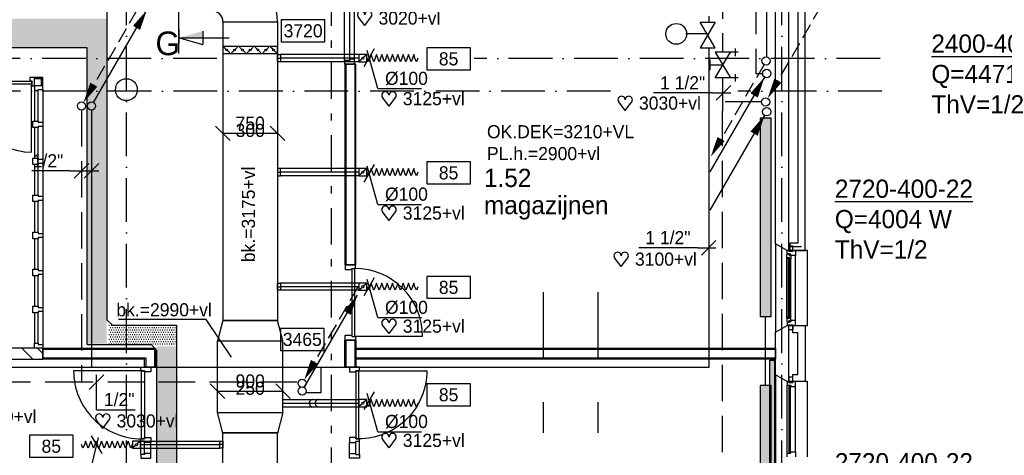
# Model space of a CAD drawing. Extents: x -39327 to 109237, y 358172 to 442272.
# Tile 80 of 96: x 78243 to 91761, y 398797 to 404774. Entities that reach past the tile are written whole.
import ezdxf
from ezdxf.enums import TextEntityAlignment as Align

# ---------------------------------------------------------------- set-up
doc = ezdxf.new("R2010")
doc.units = 0
doc.header["$LTSCALE"] = 100
for name, pattern in [('2322107', [2000, 1000, 1000]), ('2322108', [7, 5, -2]), ('2322109', [10, 5, -2, 1, -2]), ('CENTER2', [11.25, 7.5, -1.25, 1.25, -1.25]), ('CENTER4', [5, 3.125, -0.625, 0.625, -0.625]), ('DASHDOT', [9, 6, -1.5, 0, -1.5]), ('LURETOUR', [6, 4, -2])]:
    doc.linetypes.add(name, pattern=pattern)
doc.layers.get('0').update_dxf_attribs({"linetype": 'CONTINUOUS'})
for name, color, linetype in [('AL$7----_STRAMIEN', 1, 'DASHDOT'), ('AL21----_BUITENWAND', 4, 'CONTINUOUS'), ('AL21K---_ISOLATIE', 1, 'CONTINUOUS'), ('AL22----_BINNENWAND', 7, 'CONTINUOUS'), ('AL28----_KONSTRUKTIE', 3, 'CONTINUOUS'), ('AL31----_BUITENKOZ', 7, 'CONTINUOUS'), ('AL32----_BINNENKOZ', 7, 'CONTINUOUS'), ('AL32----_DRAAIRICHTING', 1, 'CONTINUOUS'), ('ALXA1---_RASTER50', 12, 'CONTINUOUS'), ('ALXA3---_VOLZWART', 14, 'CONTINUOUS'), ('ALXAB---_PREFABBETON', 1, 'CONTINUOUS'), ('BOUW', 8, 'CONTINUOUS'), ('DOORSNEDE', 1, 'CONTINUOUS'), ('KABELGOOT1', 8, 'CONTINUOUS'), ('WI561---', 1, 'CONTINUOUS'), ('WL531---', 4, 'CONTINUOUS'), ('WL561---', 4, 'CONTINUOUS'), ('WL561---_AANVOER', 4, 'CONTINUOUS'), ('WL561---_RETOUR', 4, 'CONTINUOUS'), ('WL570---', 3, 'CONTINUOUS'), ('WL570---_HARTLIJN', 1, 'CONTINUOUS'), ('WL570---_RETOUR', 3, 'CONTINUOUS'), ('WL570---_TOEVOER', 3, 'CONTINUOUS'), ('WM561---', 1, 'CONTINUOUS'), ('WM570---', 1, 'CONTINUOUS')]:
    doc.layers.add(name, color=color, linetype=linetype)
doc.styles.add('BURO-018', font='BUROFONT.shx', dxfattribs={"height": 180})
doc.styles.add('BURO-025', font='BUROFONT.shx', dxfattribs={"height": 250})
doc.styles.add('BURO-050', font='BUROFONT.shx', dxfattribs={"height": 500})
pattern_1 = [(0, (-2505.993, 85430.135), (15.875, 31.75), [0, -31.75])]

# ---------------------------------------------------------------- blocks, each defined once
blk = doc.blocks.new('2322401')
at = {"color": 0, "linetype": 'CONTINUOUS'}
for p, q in [((-0.5, 0.5, 1), (-0.5, 0.5)), ((-0.5, 0.5, 1), (-0.5, -0.5, 1)), ((0.5, 0.5, 1), (-0.5, 0.5, 1)), ((0.5, 0.5), (-0.5, 0.5)), ((-0.5, 0.5), (-0.5, -0.5)), ((0.5, 0.5, 1), (0.5, 0.5)), ((0.5, -0.5, 1), (0.5, 0.5, 1)), ((0.5, -0.5), (0.5, 0.5)), ((-0.5, -0.5, 1), (-0.5, -0.5)), ((-0.5, -0.5, 1), (0.5, -0.5, 1)), ((-0.5, -0.5), (0.5, -0.5)), ((0.5, -0.5, 1), (0.5, -0.5))]:
    blk.add_line(p, q, dxfattribs=at)
blk = doc.blocks.new('CVHATCH1')
at = {"color": 0, "linetype": 'CONTINUOUS'}
blk.add_solid([(-0.5, -0.5), (0.5, -0.5), (-0.5, 0.5), (0.5, 0.5)], dxfattribs=at)
blk = doc.blocks.new('LU-ORND')
at = {"color": 0, "linetype": 'CONTINUOUS'}
for p, q in [((-3, 1.5), (-3, -1.5)), ((3, 1.5), (-3, 1.5)), ((3, -1.5), (3, 1.5)), ((-3, -1.5), (3, -1.5))]:
    blk.add_line(p, q, dxfattribs=at)
blk = doc.blocks.new('LU-1D-K-64')
at = {"color": 0, "linetype": 'CONTINUOUS'}
for p, q in [((-0.5, 50), (0.5, 50)), ((-0.5, -50), (0.5, -50))]:
    blk.add_line(p, q, dxfattribs=at)
at = {"layer": 'WL570---_HARTLIJN', "linetype": 'CENTER2'}
blk.add_line((-0.5, 0), (0.5, 0), dxfattribs=at)
blk = doc.blocks.new('LU-1D-KL-646F')
at = {"color": 0, "linetype": 'CONTINUOUS'}
for p, q in [((-56, 50), (-56, -50)), ((56, 50), (-56, 50)), ((45, 41), (10, 9)), ((56, -50), (56, 50)), ((-56, -50), (56, -50)), ((-10, -9), (-45, -41))]:
    blk.add_line(p, q, dxfattribs=at)
blk.add_circle((0, 0), 14, dxfattribs=at)
blk = doc.blocks.new('LU-1D-F-642BC')
at = {"color": 0, "linetype": 'CONTINUOUS'}
for p, q in [((-350, 0), (-346, 0)), ((-346, 0), (-328, 50)), ((-328, 50), (-309, 0)), ((-309, 0), (-291, -50)), ((-291, -50), (-273, 0)), ((-273, 0), (-255, 50)), ((-255, 50), (-237, 0)), ((-237, 0), (-218, -50)), ((-218, -50), (-200, 0)), ((-200, 0), (-182, 50)), ((-182, 50), (-164, 0)), ((-164, 0), (-146, -50)), ((-146, -50), (-127, 0)), ((-127, 0), (-109, 50)), ((-109, 50), (-91, 0)), ((-91, 0), (-73, -50)), ((-73, -50), (-55, 0)), ((-55, 0), (-36, 50)), ((-36, 50), (-18, 0)), ((-18, 0), (0, -50)), ((0, -50), (18, 0)), ((18, 0), (36, 50)), ((36, 50), (55, 0)), ((55, 0), (73, -50)), ((73, -50), (91, 0)), ((91, 0), (109, 50)), ((109, 50), (127, 0)), ((127, 0), (146, -50)), ((146, -50), (164, 0)), ((164, 0), (182, 50)), ((182, 50), (200, 0)), ((200, 0), (218, -50)), ((218, -50), (237, 0)), ((237, 0), (255, 50)), ((255, 50), (273, 0)), ((273, 0), (291, -50)), ((291, -50), (309, 0)), ((309, 0), (328, 50)), ((328, 50), (346, 0)), ((346, 0), (350, 0))]:
    blk.add_line(p, q, dxfattribs=at)
blk = doc.blocks.new('*U74', base_point=(73692, 41989))
at = {"layer": 'WM570---', "linetype": 'CONTINUOUS'}
for p, q in [((73566, 41462), (73715, 42086)), ((73765, 41869), (73618, 42109)), ((73566, 41462), (72966, 41462))]:
    blk.add_line(p, q, dxfattribs=at)
at = {"layer": 'WM570---', "linetype": 'CONTINUOUS', "style": 'BURO-018'}
blk.add_text('%%c100', height=180, dxfattribs=at).set_placement((73466, 41512), align=Align.RIGHT)
blk = doc.blocks.new('*U76', base_point=(76083, 39186))
at = {"layer": 'WM570---', "linetype": 'CONTINUOUS'}
for p, q in [((76013, 39063), (76153, 39308)), ((76199, 38759), (76056, 39282)), ((76199, 38759), (76799, 38759))]:
    blk.add_line(p, q, dxfattribs=at)
at = {"layer": 'WM570---', "linetype": 'CONTINUOUS', "style": 'BURO-018'}
blk.add_text('%%c100', height=180, dxfattribs=at).set_placement((76299, 38809))
blk = doc.blocks.new('HART')
at = {"color": 1}
for q in [(-39.7, 52.4), (39.7, 52.4)]:
    blk.add_line((0, 0), q, dxfattribs=at)
for centre, start, end in [((-22.1, 65.7), 0, 217.18669), ((22.1, 65.7), 322.81331, 180)]:
    blk.add_arc(centre, 22.1, start, end, dxfattribs=at)
blk = doc.blocks.new('LU-1D-BO-10E-642A')
at = {"color": 0, "linetype": 'CONTINUOUS'}
for p, q in [((-50, 0), (50, 0)), ((-50, -42.8), (-50, 0)), ((50, 0), (50, -42.8)), ((50, -42.8), (-50, -42.8))]:
    blk.add_line(p, q, dxfattribs=at)
at = {"layer": 'WL570---_HARTLIJN', "linetype": 'CENTER4'}
blk.add_line((0, 0), (0, -42.8), dxfattribs=at)
blk = doc.blocks.new('LU-1D-BO-5A-642A')
at = {"color": 0, "linetype": 'CONTINUOUS'}
for p, q in [((50, 42.8), (-50, 42.8)), ((-50, 42.8), (-50, 0)), ((-50, 0), (50, 0)), ((50, 0), (50, 42.8))]:
    blk.add_line(p, q, dxfattribs=at)
at = {"layer": 'WL570---_HARTLIJN', "linetype": 'CENTER4'}
blk.add_line((0, 0), (0, 42.8), dxfattribs=at)
blk = doc.blocks.new('LU-2D-KLC-2EE64')
at = {"color": 0, "linetype": 'CONTINUOUS'}
for p, q in [((-50, 375), (-50, -375)), ((50, 375), (-50, 375)), ((-9, 313), (-41, 280)), ((9, 330), (41, 363)), ((50, -375), (50, 375)), ((-9, 223), (-41, 255)), ((9, 205), (41, 173)), ((9, 116), (41, 148)), ((-9, 98), (-41, 66)), ((-9, 9), (-41, 41)), ((-9, -116), (-41, -148)), ((9, -9), (41, -41)), ((9, -98), (41, -66)), ((-9, -205), (-41, -173)), ((9, -223), (41, -255)), ((-50, -375), (50, -375)), ((-9, -330), (-41, -363)), ((9, -313), (41, -280))]:
    blk.add_line(p, q, dxfattribs=at)
for centre in [(0, 321), (0, 214), (0, 107), (0, 0), (0, -107), (0, -214), (0, -321)]:
    blk.add_circle(centre, 12.5, dxfattribs=at)
blk = doc.blocks.new('LU-2D-K-2EE')
at = {"color": 0, "linetype": 'CONTINUOUS'}
for p, q in [((-0.5, 375), (0.5, 375)), ((-0.5, -375), (0.5, -375))]:
    blk.add_line(p, q, dxfattribs=at)
blk = doc.blocks.new('LU-2D-BV-1-2EE2265A')
at = {"color": 0, "linetype": 'CONTINUOUS'}
for p, q in [((-275, 525), (275, 525)), ((275, 525), (275, 325)), ((-425, 375), (-425, -375)), ((-425, 375), (-425, 375)), ((-425, -375), (-425, -375))]:
    blk.add_line(p, q, dxfattribs=at)
for centre, radius in [((-425, 525), 150), ((-425, 325), 700)]:
    blk.add_arc(centre, radius, 270, 0, dxfattribs=at)
blk = doc.blocks.new('*U213', base_point=(75798, 41592))
at = {"layer": 'WM570---', "linetype": 'CONTINUOUS'}
for p, q in [((75323, 41691), (75523, 41492)), ((76073, 41691), (76273, 41492)), ((75423, 41592), (76173, 41592))]:
    blk.add_line(p, q, dxfattribs=at)
at = {"layer": 'WM570---', "linetype": 'CONTINUOUS', "style": 'BURO-018'}
for s, p in [('750', (75798, 41642)), ('300', (75798, 41542))]:
    blk.add_text(s, height=180, dxfattribs=at).set_placement(p, align=Align.CENTER)
blk = doc.blocks.new('CVRINFO2')
at = {"color": 0, "linetype": 'CONTINUOUS', "style": 'BURO-025'}
for tag, p in [('CV_TEXT125', (0, 0)), ('CV_TEXT225', (0, -4.17)), ('CV_TEXT325', (0, -8.33)), ('CV_TEXT425', (0, -12.5))]:
    blk.add_attdef(tag, p, '', height=2.5, dxfattribs=at)
blk = doc.blocks.new('LDV4107')
at = {"color": 0, "linetype": 'CONTINUOUS'}
blk.add_line((-0.25, -0.43), (-6.75, -11.69), dxfattribs=at)
blk.add_lwpolyline([(-0.25, -0.43, 0, 1, 0), (-1.5, -2.6, 1, 1, 0)], format="xyseb", dxfattribs=at)
blk.add_circle((0, 0), 0.5, dxfattribs=at)
blk = doc.blocks.new('LDV3108')
at = {"color": 0, "linetype": 'CONTINUOUS'}
for p, q in [((6.75, 11.69), (5.81, 10.07)), ((5.44, 9.42), (4.5, 7.79)), ((4.13, 7.14), (3.19, 5.52)), ((2.81, 4.87), (1.88, 3.25)), ((1.5, 2.6), (0.56, 0.97))]:
    blk.add_line(p, q, dxfattribs=at)
blk.add_lwpolyline([(0.25, 0.43, 0, 1, 0), (1.5, 2.6, 1, 1, 0)], format="xyseb", dxfattribs=at)
blk.add_circle((0, 0), 0.5, dxfattribs=at)
blk = doc.blocks.new('LDV1107')
at = {"color": 0, "linetype": 'CONTINUOUS'}
blk.add_line((0.25, 0.43), (6.75, 11.69), dxfattribs=at)
blk.add_lwpolyline([(6.75, 11.69, 0, 1, 0), (5.5, 9.53, 1, 1, 0)], format="xyseb", dxfattribs=at)
blk.add_circle((0, 0), 0.5, dxfattribs=at)
blk = doc.blocks.new('*U248', base_point=(73619, 400192))
at = {"color": 0, "linetype": 'CONTINUOUS'}
for p, q in [((73582, 400292), (73382, 400092)), ((73719, 400292), (73519, 400092)), ((73332, 400192), (72802, 400192)), ((73332, 400192), (73719, 400192))]:
    blk.add_line(p, q, dxfattribs=at)
at = {"color": 0, "linetype": 'CONTINUOUS', "style": 'BURO-018'}
blk.add_text('1/2"', height=180, dxfattribs=at).set_placement((73232, 400242), align=Align.RIGHT)
blk = doc.blocks.new('*U249', base_point=(74879, 399802))
at = {"color": 0, "linetype": 'CONTINUOUS'}
for p, q in [((74979, 399902), (74779, 399702)), ((74879, 399422), (74879, 399902)), ((74879, 399422), (75409, 399422))]:
    blk.add_line(p, q, dxfattribs=at)
at = {"color": 0, "linetype": 'CONTINUOUS', "style": 'BURO-018'}
blk.add_text('1/2"', height=180, dxfattribs=at).set_placement((74979, 399472))
blk = doc.blocks.new('*U251', base_point=(82092, 401643))
at = {"color": 0, "linetype": 'CONTINUOUS'}
for p, q in [((82192, 401743), (81992, 401543)), ((81942, 401643), (81132, 401643)), ((81942, 401643), (82192, 401643))]:
    blk.add_line(p, q, dxfattribs=at)
at = {"color": 0, "linetype": 'CONTINUOUS', "style": 'BURO-018'}
blk.add_text('1 1/2"', height=180, dxfattribs=at).set_placement((81842, 401693), align=Align.RIGHT)
blk = doc.blocks.new('*U235', base_point=(82284, 398330))
at = {"color": 0, "linetype": 'CONTINUOUS'}
for p, q in [((82384, 398430), (82184, 398230)), ((82134, 398330), (81324, 398330)), ((82134, 398330), (82384, 398330))]:
    blk.add_line(p, q, dxfattribs=at)
at = {"color": 0, "linetype": 'CONTINUOUS', "style": 'BURO-018'}
blk.add_text('1 1/2"', height=180, dxfattribs=at).set_placement((82034, 398380), align=Align.RIGHT)
blk = doc.blocks.new('LDV2108')
at = {"color": 0, "linetype": 'CONTINUOUS'}
for p, q in [((-0.25, -0.43), (-1.19, -2.06)), ((-1.56, -2.71), (-2.5, -4.33)), ((-2.87, -4.98), (-3.81, -6.6)), ((-4.19, -7.25), (-5.12, -8.88)), ((-5.5, -9.53), (-6.44, -11.15))]:
    blk.add_line(p, q, dxfattribs=at)
blk.add_lwpolyline([(-6.75, -11.69, 0, 1, 0), (-5.5, -9.53, 1, 1, 0)], format="xyseb", dxfattribs=at)
blk.add_circle((0, 0), 0.5, dxfattribs=at)
blk = doc.blocks.new('A$C6E6F3BC9')
at = {"layer": 'KABELGOOT1'}
h = blk.add_hatch(dxfattribs=at)
h.set_pattern_fill('DOTS', color=256, scale=20, style=0)
h.set_pattern_definition(pattern_1)
h.paths.add_polyline_path([(71320, 33265), (61757, 33265), (61757, 32866), (71320, 32866)])
h = blk.add_hatch(dxfattribs=at)
h.set_pattern_fill('DOTS', color=256, scale=20, style=0)
h.set_pattern_definition(pattern_1)
h.paths.add_polyline_path([(71321, 32864), (71055, 32864), (71055, 28806), (71321, 28806)])
h = blk.add_hatch(dxfattribs=at)
h.set_pattern_fill('DOTS', color=256, scale=20, style=0)
h.set_pattern_definition(pattern_1)
h.paths.add_polyline_path([(72282, 29058), (71341, 29058), (71341, 28788), (72282, 28788)])
h = blk.add_hatch(dxfattribs=at)
h.set_pattern_fill('DOTS', color=256, scale=20, style=0)
h.set_pattern_definition(pattern_1)
h.paths.add_polyline_path([(72282, 28767), (72012, 28767), (72012, 6013), (72282, 6013)])
h = blk.add_hatch(dxfattribs=at)
h.set_pattern_fill('DOTS', color=256, scale=20, style=0)
h.set_pattern_definition(pattern_1)
h.paths.add_polyline_path([(80491, 28577), (80425, 28577), (80425, 23560), (80491, 23560)])
for p, q in [((71322, 34297, 2750), (71322, 29413, 2750)), ((71055, 32864, 3650), (22088, 32865, 2750)), ((71055, 28788, 3650), (71055, 32864, 3650)), ((71322, 29413, 2750), (71325, 29133, 3650)), ((71325, 29133, 3650), (71400, 29058, 3650)), ((71400, 29058, 3650), (72282, 29058, 3650)), ((72282, 29058, 3650), (72282, 23636, 3650)), ((71937, 28788, 3650), (71055, 28788, 3650)), ((72012, 28713, 3650), (71937, 28788, 3650)), ((72011, 7818, 2750), (72012, 28713, 3650)), ((80420, 23562, 2750), (80426, 28579)), ((80426, 28579), (80491, 28579)), ((80491, 28579), (80491, 23345))]:
    blk.add_line(p, q, dxfattribs=at)
blk = doc.blocks.new('LU-2D-K-384')
at = {"color": 0, "linetype": 'CONTINUOUS'}
for p, q in [((-0.5, 450), (0.5, 450)), ((-0.5, -450), (0.5, -450))]:
    blk.add_line(p, q, dxfattribs=at)
blk = doc.blocks.new('LU-2D-VC-3842EE117')
at = {"color": 0, "linetype": 'CONTINUOUS'}
for p, q in [((0, 450), (0, -450)), ((280, 375), (0, 450)), ((280, -375), (280, 375)), ((0, -450), (280, -375))]:
    blk.add_line(p, q, dxfattribs=at)
blk = doc.blocks.new('LU-2-KB1')
at = {"color": 0, "linetype": 'CONTINUOUS'}
blk.add_line((0, -0.5), (0, 0.5), dxfattribs=at)
blk = doc.blocks.new('*U359', base_point=(81408, 399639))
at = {"layer": 'WM570---', "linetype": 'CONTINUOUS'}
for p, q in [((80858, 399738), (81058, 399539)), ((81758, 399738), (81958, 399539)), ((80958, 399639), (81858, 399639))]:
    blk.add_line(p, q, dxfattribs=at)
at = {"layer": 'WM570---', "linetype": 'CONTINUOUS', "style": 'BURO-018'}
for s, p in [('900', (81408, 399689)), ('250', (81408, 399589))]:
    blk.add_text(s, height=180, dxfattribs=at).set_placement(p, align=Align.CENTER)
blk = doc.blocks.new('3048301')
at = {"color": 0, "linetype": 'CONTINUOUS'}
for p, q in [((-2.5, 1.5), (2.5, -1.5)), ((-2.5, -1.5), (-2.5, 1.5)), ((2.5, 1.5), (-2.5, -1.5)), ((2.5, -1.5), (2.5, 1.5))]:
    blk.add_line(p, q, dxfattribs=at)
at = {"color": 0, "linetype": 'CONTINUOUS', "style": 'BURO-018', "flags": 1}
blk.add_attdef('CV_MATCODE', (0, 0), '', height=1.8, dxfattribs=at)
blk = doc.blocks.new('3048301A')
at = {"color": 0, "linetype": 'CONTINUOUS'}
for p, q in [((-1, 2.5), (1, 2.5)), ((0, 0), (0, 2.5)), ((-2.5, 1.5), (2.5, -1.5)), ((-2.5, -3), (-2.5, 1.5)), ((2.5, 1.5), (-2.5, -1.5)), ((2.5, -3), (2.5, 1.5)), ((-3.25, -2.5), (-1.75, -2.5)), ((1.75, -2.5), (3.25, -2.5))]:
    blk.add_line(p, q, dxfattribs=at)
at = {"color": 0, "linetype": 'CONTINUOUS', "style": 'BURO-018', "flags": 1}
blk.add_attdef('CV_MATCODE', (0, 0), '', height=1.8, dxfattribs=at)

msp = doc.modelspace()

# ---------------------------------------------------------------- linework, layer by layer
at = {"color": 8, "linetype": 'CONTINUOUS'}
for p, q in [((78448, 403982.8), (78381, 403982.8)), ((78381, 403982.8), (78381, 403935.8)), ((78381, 403935.8), (78408, 403935.8)), ((78408, 403935.8), (78408, 403868.8)), ((78448, 403868.8), (78448, 403982.8)), ((78406, 402958.8), (78406, 403888.8)), ((78408, 403868.8), (78448, 403868.8)), ((78448, 403868.8), (78448, 403801.8)), ((78562, 403868.8), (78448, 403868.8)), ((78448, 403801.8), (78495, 403801.8)), ((78495, 403801.8), (78495, 403818.8)), ((78495, 403818.8), (78562, 403818.8)), ((78562, 403818.8), (78562, 403868.8)), ((78423, 403294.1), (78423, 403384.1)), ((78423, 403384.1), (78495, 403384.1)), ((78495, 403384.1), (78495, 403367.1)), ((78495, 403367.1), (78562, 403367.1)), ((78562, 403367.1), (78562, 403311.1)), ((78495, 403294.1), (78423, 403294.1)), ((78562, 403311.1), (78495, 403311.1)), ((78495, 403311.1), (78495, 403294.1)), ((78423, 402786), (78423, 402876)), ((78423, 402876), (78495, 402876)), ((78495, 402876), (78495, 402859)), ((78495, 402859), (78562, 402859)), ((78562, 402859), (78562, 402803)), ((78495, 402786), (78423, 402786)), ((78562, 402803), (78495, 402803)), ((78495, 402803), (78495, 402786)), ((78423, 402277.8), (78423, 402367.8)), ((78423, 402367.8), (78495, 402367.8)), ((78495, 402367.8), (78495, 402350.8)), ((78495, 402350.8), (78562, 402350.8)), ((78562, 402294.8), (78495, 402294.8)), ((78495, 402294.8), (78495, 402277.8)), ((78562, 402350.8), (78562, 402294.8)), ((78495, 402277.8), (78423, 402277.8)), ((78423, 401769.7), (78423, 401859.7)), ((78423, 401859.7), (78495, 401859.7)), ((78495, 401769.7), (78423, 401769.7)), ((78495, 401859.7), (78495, 401842.7)), ((78495, 401842.7), (78562, 401842.7)), ((78562, 401786.7), (78495, 401786.7)), ((78495, 401786.7), (78495, 401769.7)), ((78562, 401842.7), (78562, 401786.7)), ((78423, 401261.6), (78423, 401351.6)), ((78423, 401351.6), (78495, 401351.6)), ((78495, 401351.6), (78495, 401334.6)), ((78495, 401334.6), (78562, 401334.6)), ((78562, 401334.6), (78562, 401278.6)), ((78495, 401261.6), (78423, 401261.6)), ((78562, 401278.6), (78495, 401278.6)), ((78495, 401278.6), (78495, 401261.6)), ((78423, 400753.4), (78423, 400843.4)), ((78423, 400843.4), (78495, 400843.4)), ((78495, 400843.4), (78495, 400826.4)), ((78495, 400826.4), (78562, 400826.4)), ((78562, 400826.4), (78562, 400770.4)), ((78495, 400753.4), (78423, 400753.4)), ((78562, 400770.4), (78495, 400770.4)), ((78495, 400770.4), (78495, 400753.4)), ((78448, 400268.3), (78448, 400335.3)), ((78448, 400335.3), (78495, 400335.3)), ((78562, 400268.3), (78448, 400268.3)), ((78495, 400335.3), (78495, 400318.3)), ((78495, 400318.3), (78562, 400318.3)), ((78562, 400318.3), (78562, 400268.3))]:
    msp.add_line(p, q, dxfattribs=at)
msp.add_arc((78406, 403888.8), 930, 180, 270, dxfattribs=at)
at = {"layer": 'AL$7----_STRAMIEN', "color": 1}
for p, q in [((88708, 369596.9), (88708, 438822.2)), ((79708, 369596.9), (79708, 416284.4)), ((80950.4, 404242.8), (9206, 404242.8)), ((90056.3, 404242.8), (84482.8, 404242.8)), ((86354.3, 403792.8), (8116, 403792.8)), ((90081.5, 403792.8), (88104.2, 403792.8))]:
    msp.add_line(p, q, dxfattribs=at)
at = {"layer": 'AL21----_BUITENWAND', "color": 8}
for p, q in [((88928, 405258.8), (88928, 401707.8)), ((89028, 401607.8), (89028, 405258.8)), ((88928, 401707.8), (88818, 401707.8)), ((88818, 401707.8), (88818, 401607.8)), ((88818, 401607.8), (89028, 401607.8)), ((88859, 400477.8), (88859, 400577.8)), ((88859, 400577.8), (89028, 400577.8)), ((89028, 400577.8), (89028, 399807.8)), ((88928, 400477.8), (88859, 400477.8)), ((88928, 399907.8), (88928, 400477.8)), ((88859, 399907.8), (88928, 399907.8)), ((88859, 399807.8), (88859, 399907.8)), ((89028, 399807.8), (88859, 399807.8))]:
    msp.add_line(p, q, dxfattribs=at)
at = {"layer": 'AL21K---_ISOLATIE', "color": 8, "linetype": 'CONTINUOUS'}
msp.add_line((88798, 400477.8), (88798, 399907.8), dxfattribs=at)
at = {"layer": 'AL22----_BINNENWAND', "color": 8}
for p, q in [((82708, 404164.8), (82708, 401411.8)), ((82858, 404164.8), (82708, 404164.8)), ((82858, 401411.8), (82858, 404164.8)), ((82708, 401411.8), (82858, 401411.8)), ((78562, 400268.3), (80108, 400268.3)), ((78562, 400118.3), (78562, 400268.3)), ((80108, 400268.3), (80108, 400007.8)), ((82708, 400007.8), (82708, 400377.8)), ((82708, 400377.8), (82858, 400377.8)), ((82858, 400377.8), (82858, 400007.8)), ((82858, 400267.8), (88618, 400267.8)), ((82858, 400117.8), (82858, 400267.8)), ((88618, 400267.8), (88618, 400117.8)), ((79958, 400118.3), (78562, 400118.3)), ((79958, 400007.8), (79958, 400118.3)), ((88618, 400117.8), (82858, 400117.8)), ((80108, 400007.8), (79958, 400007.8)), ((82858, 400007.8), (82708, 400007.8))]:
    msp.add_line(p, q, dxfattribs=at)
at = {"layer": 'AL22----_BINNENWAND', "color": 8, "linetype": 'CONTINUOUS'}
for p, q in [((82723, 404164.8), (82723, 401411.8)), ((82843, 404164.8), (82843, 401411.8)), ((78562, 400253.3), (80093, 400253.3)), ((80093, 400253.3), (80093, 400007.8)), ((82723, 400377.8), (82723, 400007.8)), ((82843, 400377.8), (82843, 400007.8)), ((82858, 400252.8), (88618, 400252.8)), ((78562, 400133.3), (79973, 400133.3)), ((79973, 400133.3), (79973, 400007.8)), ((82858, 400132.8), (88618, 400132.8))]:
    msp.add_line(p, q, dxfattribs=at)
at = {"layer": 'AL28----_KONSTRUKTIE', "color": 8, "linetype": 'CONTINUOUS'}
for p, q in [((88618, 401700.1), (88618, 405446.7)), ((88798, 405262.8), (88798, 401607.8)), ((88778, 401607.8), (88618, 401700.1)), ((88798, 401607.8), (88778, 401607.8))]:
    msp.add_line(p, q, dxfattribs=at)
at = {"layer": 'AL28----_KONSTRUKTIE', "color": 8}
for p, q in [((88618, 400485.4), (88778, 400577.8)), ((88778, 400577.8), (88798, 400577.8)), ((88798, 400577.8), (88798, 399807.8)), ((88618, 399900.1), (88618, 400485.4)), ((78562, 400268.3), (72598, 400268.3)), ((78562, 400118.3), (78562, 400268.3)), ((72598, 400118.3), (78562, 400118.3)), ((88778, 399807.8), (88618, 399900.1)), ((88798, 399807.8), (88778, 399807.8))]:
    msp.add_line(p, q, dxfattribs=at)
msp.add_circle((79708, 403813.8), 150, dxfattribs=at)
at = {"layer": 'AL31----_BUITENKOZ', "color": 8, "linetype": 'CONTINUOUS'}
for p, q in [((77476, 403929.8), (78406, 403929.8)), ((78406, 403929.8), (78406, 403888.8)), ((78406, 403888.8), (77476, 403888.8)), ((88814, 401506.6), (88793, 401506.6)), ((88793, 401506.6), (88793, 400679)), ((88814, 400679), (88814, 401506.6)), ((88793, 400679), (88814, 400679)), ((88803, 399807.8), (88778, 399807.8)), ((88778, 399807.8), (88778, 399757.8)), ((88778, 399757.8), (88778, 399757.8)), ((88778, 399757.8), (88829, 399757.8)), ((88803, 399797.8), (88803, 399807.8)), ((88803, 399807.8), (88803, 399807.8)), ((88859, 399797.8), (88803, 399797.8)), ((88825, 399752.8), (88804, 399752.8)), ((88804, 399752.8), (88804, 398832.8)), ((88825, 398832.8), (88825, 399752.8)), ((88829, 399757.8), (88829, 399740.8)), ((88829, 399740.8), (88892, 399740.8)), ((88892, 399807.8), (88859, 399807.8)), ((88859, 399807.8), (88859, 399797.8)), ((88892, 399740.8), (88892, 399807.8)), ((88892, 399740.8), (88892, 399740.8)), ((88892, 399740.8), (88892, 399740.8)), ((88892, 399740.8), (88892, 399740.8)), ((88892, 399740.8), (88892, 399740.8)), ((88778, 398827.8), (88778, 398827.8)), ((88778, 398827.8), (88829, 398827.8)), ((88778, 398777.8), (88778, 398827.8)), ((88804, 398832.8), (88825, 398832.8)), ((88829, 398827.8), (88829, 398844.8)), ((88829, 398844.8), (88892, 398844.8)), ((88892, 398844.8), (88892, 398844.8)), ((88892, 398844.8), (88892, 398844.8)), ((88892, 398844.8), (88892, 398844.8)), ((88892, 398844.8), (88892, 398844.8)), ((88892, 398844.8), (88892, 398777.8))]:
    msp.add_line(p, q, dxfattribs=at)
at = {"layer": 'AL31----_BUITENKOZ', "color": 8}
for p, q in [((88778, 401607.8), (88618, 401700.1)), ((88618, 401700.1), (88618, 400485.4)), ((89058, 401607.8), (88778, 401607.8)), ((88778, 401607.8), (88803, 401607.8)), ((88778, 401563.8), (88778, 401607.8)), ((88859, 401668.8), (88803, 401668.8)), ((88803, 401668.8), (88803, 401597.8)), ((88803, 401607.8), (88803, 401597.8)), ((88859, 401597.8), (88859, 401668.8)), ((88859, 401597.8), (88859, 401607.8)), ((88859, 401607.8), (88892, 401607.8)), ((88892, 401607.8), (88892, 401540.8)), ((89058, 400577.8), (89058, 401607.8)), ((88775, 401551.1), (88779.2, 401553.5)), ((88775, 401508.6), (88775, 401551.1)), ((88816, 401508.6), (88775, 401508.6)), ((88775, 400677), (88775, 401508.6)), ((88777.3, 401508.6), (88790.8, 401508.6)), ((88777.3, 401491.6), (88777.3, 401508.6)), ((88790.8, 401491.6), (88777.3, 401491.6)), ((88814, 401563.8), (88778, 401563.8)), ((88779.2, 401553.5), (88779.2, 401560.6)), ((88779.2, 401560.6), (88809, 401560.6)), ((88790.8, 401508.6), (88790.8, 401491.6)), ((88803, 401597.8), (88859, 401597.8)), ((88803, 401597.8), (88859, 401597.8)), ((88809, 401560.6), (88809, 401538.1)), ((88809, 401538.1), (88814, 401538.1)), ((88814, 401557.8), (88814, 401563.8)), ((88829, 401557.8), (88814, 401557.8)), ((88814, 401538.1), (88814, 401546.1)), ((88814, 401546.1), (88829, 401546.1)), ((88816, 401491.6), (88816, 401508.6)), ((88829, 401493.6), (88816, 401491.6)), ((88829, 401540.8), (88829, 401557.8)), ((88829, 401546.1), (88829, 401540.8)), ((88892, 401540.8), (88829, 401540.8)), ((88829, 401540.8), (88829, 401493.6)), ((88829, 400691.9), (88829, 401493.6)), ((88892, 400644.8), (88892, 401540.8)), ((88816, 400677), (88775, 400677)), ((88775, 400677), (88775, 400634.5)), ((88790.8, 400694), (88777.3, 400694)), ((88777.3, 400694), (88777.3, 400677)), ((88777.3, 400677), (88790.8, 400677)), ((88790.8, 400677), (88790.8, 400694)), ((88829, 400691.9), (88816, 400694)), ((88816, 400694), (88816, 400677)), ((88829, 400644.8), (88829, 400691.9)), ((88618, 400485.4), (88778, 400577.8)), ((88775, 400634.5), (88779.2, 400632)), ((88814, 400621.8), (88778, 400621.8)), ((88778, 400621.8), (88778, 400577.8)), ((88778, 400577.8), (89058, 400577.8)), ((88778, 400577.8), (88803, 400577.8)), ((88779.2, 400632), (88779.2, 400625)), ((88779.2, 400625), (88809, 400625)), ((88803, 400587.8), (88859, 400587.8)), ((88803, 400516.8), (88803, 400587.8)), ((88803, 400577.8), (88803, 400587.8)), ((88803, 400587.8), (88859, 400587.8)), ((88809, 400625), (88809, 400647.5)), ((88809, 400647.5), (88814, 400647.5)), ((88814, 400647.5), (88814, 400639.5)), ((88814, 400639.5), (88829, 400639.5)), ((88829, 400627.8), (88814, 400627.8)), ((88814, 400627.8), (88814, 400621.8)), ((88892, 400644.8), (88829, 400644.8)), ((88829, 400644.8), (88829, 400627.8)), ((88829, 400639.5), (88829, 400644.8)), ((88859, 400587.8), (88859, 400516.8)), ((88859, 400587.8), (88859, 400577.8)), ((88859, 400577.8), (88892, 400577.8)), ((88892, 400577.8), (88892, 400644.8)), ((88859, 400516.8), (88803, 400516.8)), ((88778, 399807.8), (88618, 399900.1)), ((88618, 399900.1), (88618, 398685.4)), ((88859, 399868.8), (88803, 399868.8)), ((88803, 399868.8), (88803, 399797.8)), ((88859, 399797.8), (88859, 399868.8)), ((89058, 399807.8), (88778, 399807.8)), ((88778, 398827.8), (88778, 399757.8)), ((88803, 399797.8), (88859, 399797.8)), ((88892, 398844.8), (88892, 399740.8)), ((89058, 398777.8), (89058, 399807.8))]:
    msp.add_line(p, q, dxfattribs=at)
at = {"layer": 'AL32----_BINNENKOZ', "color": 8}
for p, q in [((78562, 403982.8), (78438.2, 403982.8)), ((78544, 403964.8), (78438.2, 403964.8)), ((78544, 403964.8), (78562, 403982.8)), ((78544, 403873.8), (78544, 403964.8)), ((78562, 403873.8), (78562, 403982.8)), ((78448, 403801.8), (78448, 403384.1)), ((78495, 403384.1), (78495, 403801.8)), ((78562, 403818.8), (78562, 403367.1)), ((78448, 403294.1), (78448, 402876)), ((78495, 402876), (78495, 403294.1)), ((78562, 403311.1), (78562, 402859)), ((78448, 402786), (78448, 402367.8)), ((78495, 402367.8), (78495, 402786)), ((78562, 402803), (78562, 402350.8)), ((78562, 402294.8), (78562, 401842.7)), ((78448, 402277.8), (78448, 401859.7)), ((78495, 401859.7), (78495, 402277.8)), ((78448, 401769.7), (78448, 401351.6)), ((78495, 401351.6), (78495, 401769.7)), ((78562, 401786.7), (78562, 401334.6)), ((78448, 401261.6), (78448, 400843.4)), ((78495, 400843.4), (78495, 401261.6)), ((78562, 401278.6), (78562, 400826.4)), ((78448, 400753.4), (78448, 400335.3)), ((78495, 400335.3), (78495, 400753.4)), ((78562, 400770.4), (78562, 400318.3))]:
    msp.add_line(p, q, dxfattribs=at)
for points in [[(82700.9, 404214.8), (82700.9, 405264.8)], [(82776.9, 404231.8), (82776.9, 405247.8)], [(82839.9, 404231.8), (82839.9, 405247.8)], [(82700.9, 404164.8), (82839.9, 404164.8), (82839.9, 404231.8), (82776.9, 404231.8), (82776.9, 404214.8), (82700.9, 404214.8), (82700.9, 404164.8)], [(82852.5, 401411.8), (82713.5, 401411.8), (82713.5, 401344.8), (82801.5, 401344.8), (82801.5, 401361.8), (82852.5, 401361.8), (82852.5, 401411.8)], [(82801.5, 401361.8), (82801.5, 400427.8)], [(82841.5, 401361.8), (82841.5, 400427.8)], [(82852.5, 400377.8), (82713.5, 400377.8), (82713.5, 400444.8), (82801.5, 400444.8), (82801.5, 400427.8), (82852.5, 400427.8), (82852.5, 400377.8)], [(79906.5, 398990.7), (79906.5, 399023.7), (79957.5, 399023.7), (79957.5, 399040.7), (80045.5, 399040.7), (80045.5, 398973.7), (79957.5, 398973.7), (79957.5, 398990.7), (79906.5, 398990.7), (79906.5, 399023.7)], [(82909.5, 398990.7), (82909.5, 399023.7), (82858.5, 399023.7), (82858.5, 399040.7), (82770.5, 399040.7), (82770.5, 398973.7), (82858.5, 398973.7), (82858.5, 398990.7), (82909.5, 398990.7), (82909.5, 399023.7)], [(79906.5, 398806.7), (79906.5, 398990.7)], [(79957.5, 398823.7), (79957.5, 398973.7)], [(80045.5, 398823.7), (80045.5, 398973.7)], [(82770.5, 398823.7), (82770.5, 398973.7)], [(82858.5, 398823.7), (82858.5, 398973.7)], [(82909.5, 398806.7), (82909.5, 398990.7)]]:
    msp.add_lwpolyline(points, dxfattribs=at)
for points in [[(79957.5, 399940.7), (79957.5, 399957.7), (79906.5, 399957.7), (79906.5, 400007.7), (80045.5, 400007.7), (80045.5, 399940.7)], [(82858.5, 399940.7), (82858.5, 399957.7), (82909.5, 399957.7), (82909.5, 400007.7), (82770.5, 400007.7), (82770.5, 399940.7)], [(79957.5, 399023.7), (79917.5, 399023.7), (79917.5, 399957.7), (79957.5, 399957.7)], [(82858.5, 399023.7), (82898.5, 399023.7), (82898.5, 399957.7), (82858.5, 399957.7)], [(79957.5, 398823.7), (79957.5, 398806.7), (79906.5, 398806.7), (79906.5, 398756.7), (80045.5, 398756.7), (80045.5, 398823.7)], [(82858.5, 398823.7), (82858.5, 398806.7), (82909.5, 398806.7), (82909.5, 398756.7), (82770.5, 398756.7), (82770.5, 398823.7)]]:
    msp.add_lwpolyline(points, close=True, dxfattribs=at)
at = {"layer": 'AL32----_DRAAIRICHTING', "color": 8}
msp.add_lwpolyline([(83775.5, 400427.8), (82841.5, 400427.8)], dxfattribs=at)
for points in [[(79917.5, 399957.7), (78983.5, 399957.7, 0.4142136), (79917.5, 399023.7, 0.4142136)], [(82898.5, 399957.7), (83832.5, 399957.7, -0.4142136), (82898.5, 399023.7, -0.4142136)]]:
    msp.add_lwpolyline(points, format="xyb", dxfattribs=at)
msp.add_arc((82841.5, 400427.8), 934, 0, 90, dxfattribs=at)
at = {"layer": 'ALXA1---_RASTER50', "color": 8}
msp.add_line((78561.1, 400268.3), (78561.1, 400118.3), dxfattribs=at)
at = {"layer": 'ALXA3---_VOLZWART', "color": 8}
msp.add_line((88978, 401657.8), (88818, 401657.8), dxfattribs=at)
at = {"layer": 'ALXAB---_PREFABBETON', "color": 8}
for p, q in [((78274.4, 400268.3), (78424.4, 400118.3)), ((78486.5, 400268.3), (78562, 400192.8))]:
    msp.add_line(p, q, dxfattribs=at)
at = {"layer": 'DOORSNEDE', "color": 220, "linetype": 'CENTER2'}
msp.add_line((80428.6, 404308.8), (80428.6, 406519.5), dxfattribs=at)
at = {"layer": 'DOORSNEDE', "color": 5}
msp.add_line((80428.6, 404641.7), (80428.6, 404450.1), dxfattribs=at)
at = {"layer": 'DOORSNEDE', "color": 220}
for p, q in [((80755.9, 404616.1), (80755.9, 404435.5)), ((80430.8, 404525.8), (81117.2, 404525.8)), ((80430.8, 404525.8), (80755.9, 404435.5))]:
    msp.add_line(p, q, dxfattribs=at)
msp.add_solid([(80755.9, 404616.1), (80755.9, 404525.8), (80430.8, 404525.8)], dxfattribs=at)
at = {"layer": 'WL531---', "linetype": '2322109'}
for p, q in [((82519, 406189.3), (82519, 400102)), ((82519, 399902), (82519, 391168.7))]:
    msp.add_line(p, q, dxfattribs=at)
at = {"layer": 'WL561---', "color": 1}
msp.add_line((87685.9, 404579.6), (87388.8, 404579.6), dxfattribs=at)
msp.add_circle((87256.7, 404579.6), 143, dxfattribs=at)
at = {"layer": 'WL561---_AANVOER', "linetype": '2322107'}
for p, q in [((88494, 405670.7), (88494, 404270.4)), ((87702.4, 404821.6), (87702.4, 404733.6)), ((87702.4, 404392.6), (87702.4, 400002)), ((79228.9, 403534), (79228.9, 400002)), ((88483.4, 399752.8), (88483.4, 400704)), ((79228.9, 400002), (73207.1, 400002)), ((87702.4, 400002), (79228.9, 400002))]:
    msp.add_line(p, q, dxfattribs=at)
at = {"layer": 'WL561---_RETOUR', "linetype": '2322108'}
for p, q in [((87894, 405988.5), (87894, 404326.6)), ((88349.2, 405776.8), (88349.2, 404033)), ((87894, 403974.6), (87894, 403519.7)), ((88450.1, 404033), (88349.2, 404033)), ((88427.2, 403645.6), (87894, 403645.6)), ((79092.3, 403534), (79092.3, 399802)), ((87894, 393239.6), (87894, 403519.7)), ((82384.4, 399656.9), (82384.4, 400000)), ((79092.3, 399802), (73407.1, 399802)), ((82051.2, 399802), (79092.3, 399802)), ((82176.9, 399656.9), (82384.4, 399656.9))]:
    msp.add_line(p, q, dxfattribs=at)
at = {"layer": 'WL570---_RETOUR', "linetype": 'LURETOUR'}
for centre in [(82267.3, 399512.2), (82347.6, 399512.2)]:
    msp.add_arc(centre, 49.5, 92.32957, 268.47839, dxfattribs=at)
at = {"layer": 'WL570---_TOEVOER', "color": 1}
for p, q in [((80802.2, 400661.7), (79600, 400661.7)), ((81151.2, 400142.3), (80802.2, 400661.7))]:
    msp.add_line(p, q, dxfattribs=at)

# ---------------------------------------------------------------- block references
at = {"layer": 'WI561---'}
ref = msp.add_blockref('CVRINFO2', (90759.3, 404321.7), dxfattribs=dict(at, xscale=100, yscale=100, zscale=100))
ref.add_attrib('CV_TEXT125', '%%u2400-400-22', (90759.3, 404321.7), dxfattribs={"layer": '0', "color": 2, "linetype": 'CONTINUOUS', "height": 250, "style": 'BURO-025'})
ref.add_attrib('CV_TEXT225', 'Q=4471 W', (90759.3, 403905), dxfattribs={"layer": '0', "color": 2, "linetype": 'CONTINUOUS', "height": 250, "style": 'BURO-025'})
ref.add_attrib('CV_TEXT325', 'ThV=1/2', (90759.3, 403488.4), dxfattribs={"layer": '0', "color": 2, "linetype": 'CONTINUOUS', "height": 250, "style": 'BURO-025'})
ref = msp.add_blockref('CVRINFO2', (89434.3, 402330.2), dxfattribs=dict(at, xscale=100, yscale=100, zscale=100))
ref.add_attrib('CV_TEXT125', '%%u2720-400-22', (89434.3, 402330.2), dxfattribs={"layer": '0', "color": 2, "linetype": 'CONTINUOUS', "height": 250, "style": 'BURO-025'})
ref.add_attrib('CV_TEXT225', 'Q=4004 W', (89434.3, 401913.5), dxfattribs={"layer": '0', "color": 2, "linetype": 'CONTINUOUS', "height": 250, "style": 'BURO-025'})
ref.add_attrib('CV_TEXT325', 'ThV=1/2', (89434.3, 401496.8), dxfattribs={"layer": '0', "color": 2, "linetype": 'CONTINUOUS', "height": 250, "style": 'BURO-025'})
ref = msp.add_blockref('CVRINFO2', (89434.3, 398576.7), dxfattribs=dict(at, xscale=100, yscale=100, zscale=100))
ref.add_attrib('CV_TEXT125', '%%u2720-400-22', (89434.3, 398576.7), dxfattribs={"layer": '0', "color": 2, "linetype": 'CONTINUOUS', "height": 250, "style": 'BURO-025'})
ref.add_attrib('CV_TEXT225', 'Q=4004 W', (89434.3, 398160), dxfattribs={"layer": '0', "color": 2, "linetype": 'CONTINUOUS', "height": 250, "style": 'BURO-025'})
ref.add_attrib('CV_TEXT325', 'ThV=1/2', (89434.3, 397743.3), dxfattribs={"layer": '0', "color": 2, "linetype": 'CONTINUOUS', "height": 250, "style": 'BURO-025'})
at = {"layer": 'WL561---', "color": 2, "xscale": 70, "yscale": 70, "zscale": 70, "rotation": 270}
msp.add_blockref('3048301', (87688.4, 404564.2), dxfattribs=at)
at = {"layer": 'WL561---', "xscale": 2720, "yscale": 150, "rotation": 270.0000000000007}
for name, p, zscale in [('2322401', (88483.4, 402064), 400), ('CVHATCH1', (88483.4, 402064), 2720), ('2322401', (88483.4, 398392.8), 400), ('CVHATCH1', (88483.4, 398392.8), 2720)]:
    msp.add_blockref(name, p, dxfattribs=dict(at, zscale=zscale))
at = {"layer": 'WL561---_AANVOER', "color": 2, "xscale": 112.5, "yscale": 112.5, "zscale": 112.5}
for p in [(79228.9, 403590.3), (82121.4, 399679.9)]:
    msp.add_blockref('LDV1107', p, dxfattribs=at)
at = {"layer": 'WL561---_RETOUR', "color": 2}
for name, p, xscale, yscale, zscale in [('LDV3108', (79092.3, 403590.3), 112.5, 112.5, 112.5), ('LDV3108', (88483.4, 403645.6), 112.5, 112.5, 112.5), ('LDV2108', (88490.3, 404209), 112.5, 112.5, 112.5), ('LDV4107', (88498.6, 404035.9), 115.5, 115.5, 115.5), ('LDV4107', (88498.6, 403511.7), 115.5, 115.5, 115.5), ('LDV3108', (82121.4, 399785.1), 112.5, 112.5, 112.5)]:
    msp.add_blockref(name, p, dxfattribs=dict(at, xscale=xscale, yscale=yscale, zscale=zscale))
at = {"layer": 'WL561---_RETOUR', "color": 2, "xscale": 70, "yscale": 70, "zscale": 70, "rotation": 90}
msp.add_blockref('3048301A', (87895.8, 404151.7), dxfattribs=at)
at = {"layer": 'WL570---', "color": 1}
msp.add_blockref('A$C6E6F3BC9', (8116, 371524.5), dxfattribs=at)
at = {"layer": 'WL570---_RETOUR', "linetype": 'LURETOUR'}
for name, p, rotation in [('LU-2D-BV-1-2EE2265A', (81408, 405170.5), 90), ('LU-1D-BO-10E-642A', (81783, 404247.1), 90), ('LU-1D-F-642BC', (83361.3, 404247.1), 180), ('LU-1D-BO-5A-642A', (81783, 402682.9), 270), ('LU-1D-F-642BC', (83361.3, 402682.9), 180), ('LU-1D-BO-10E-642A', (81783, 401110.9), 90), ('LU-1D-F-642BC', (83361.3, 401110.9), 180), ('LU-2D-VC-3842EE117', (81408, 400367.3), 90), ('LU-1D-F-642BC', (83361.3, 399512.2), 180), ('LU-1D-F-642BC', (79440, 398943.3), 180), ('LU-1D-BO-10E-642A', (81033, 398943.3), 270)]:
    msp.add_blockref(name, p, dxfattribs=dict(at, rotation=rotation))
for name, p, xscale, rotation in [('LU-2D-K-2EE', (81408, 402696.7), 4100.725071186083, 270), ('LU-1D-K-64', (82362.1, 404247.1), 1072.610231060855, 180), ('LU-1D-K-64', (82362.1, 402682.9), 1072.610231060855, 180), ('LU-1D-K-64', (82362.1, 401110.9), 1072.610231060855, 180), ('LU-2D-K-384', (81408, 399875), 984.5184329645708, 90), ('LU-2D-VC-3842EE117', (81408, 399382.8), -1, 90), ('LU-2D-K-2EE', (81408, 397330.3), 3546.830289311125, 90), ('LU-1D-K-64', (80446.6, 398943.3), 1087.2602518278, 359.9999999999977)]:
    msp.add_blockref(name, p, dxfattribs=dict(at, xscale=xscale, rotation=rotation))
at = {"layer": 'WL570---_RETOUR', "linetype": 'CONTINUOUS'}
for name, p, rotation in [('LU-2D-KLC-2EE64', (81408, 404358.8), 270), ('LU-1D-KL-646F', (79846.5, 398943.3), 359.9999999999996)]:
    msp.add_blockref(name, p, dxfattribs=dict(at, rotation=rotation))
for p in [(82954.9, 404247.1), (82954.9, 402682.9), (82954.9, 401110.9), (82954.9, 399512.2)]:
    msp.add_blockref('LU-1D-KL-646F', p, dxfattribs=at)
at = {"layer": 'WL570---_RETOUR', "linetype": 'LURETOUR', "xscale": 750, "yscale": 750, "zscale": 750}
for p, rotation in [((81408, 400646.4), 270), ((81408, 399103.7), 90)]:
    msp.add_blockref('LU-2-KB1', p, dxfattribs=dict(at, rotation=rotation))
at = {"layer": 'WL570---_RETOUR', "linetype": 'LURETOUR', "xscale": 1038.258911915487}
msp.add_blockref('LU-1D-K-64', (82379.3, 399512.2), dxfattribs=at)
at = {"layer": 'WL570---_TOEVOER', "color": 1, "linetype": 'CONTINUOUS', "rotation": 90}
for p, xscale in [((85809.6, 400580.6), 910.6936906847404), ((85809.6, 399314.9), 420.650759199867)]:
    msp.add_blockref('LU-2D-K-2EE', p, dxfattribs=dict(at, xscale=xscale))
at = {"layer": 'WM561---'}
for name, p in [('*U235', (87905, 403769.4)), ('*U248', (79228.9, 402699)), ('*U251', (87702.4, 401643.3)), ('*U249', (79299.3, 399802))]:
    msp.add_blockref(name, p, dxfattribs=at)
at = {"layer": 'WM570---', "xscale": 2.25, "yscale": 2.25, "zscale": 2.25}
for p in [(82980.3, 404694.6), (83313.7, 403589.3), (86555.8, 403527.6), (83313.7, 402019.5), (86500.7, 401386.9), (83313.7, 400467), (79384.4, 399167), (83313.7, 398900)]:
    msp.add_blockref('HART', p, dxfattribs=at)
at = {"layer": 'WM570---'}
ref = msp.add_blockref('LU-ORND', (82134.3, 404622.1), dxfattribs=dict(at, xscale=100, yscale=100, zscale=100))
ref.add_attrib('LU_TEXT1', '3720', dxfattribs={"layer": '0', "color": 1, "linetype": 'CONTINUOUS', "height": 180, "style": 'BURO-018'}).set_placement((82134.3, 404622.1), align=Align.MIDDLE)
for name, p in [('*U76', (83042.4, 404256.7)), ('*U213', (81408, 403215.2)), ('*U76', (83042.4, 402667.6)), ('*U76', (83042.4, 401115.1)), ('*U359', (81408, 399677.4)), ('*U76', (83042.4, 399548.3)), ('*U74', (79301.6, 398943.3))]:
    msp.add_blockref(name, p, dxfattribs=at)
ref = msp.add_blockref('LU-ORND', (84131.5, 404237.6), dxfattribs=dict(at, xscale=100, yscale=100, zscale=100))
ref.add_attrib('LU_TEXT1', '85', dxfattribs={"layer": '0', "color": 1, "linetype": 'CONTINUOUS', "height": 180, "style": 'BURO-018'}).set_placement((84131.5, 404237.6), align=Align.MIDDLE)
ref = msp.add_blockref('LU-ORND', (84131.5, 402673.3), dxfattribs=dict(at, xscale=100, yscale=100, zscale=100))
ref.add_attrib('LU_TEXT1', '85', dxfattribs={"layer": '0', "color": 1, "linetype": 'CONTINUOUS', "height": 180, "style": 'BURO-018'}).set_placement((84131.5, 402673.3), align=Align.MIDDLE)
ref = msp.add_blockref('LU-ORND', (84131.5, 401101.3), dxfattribs=dict(at, xscale=100, yscale=100, zscale=100))
ref.add_attrib('LU_TEXT1', '85', dxfattribs={"layer": '0', "color": 1, "linetype": 'CONTINUOUS', "height": 180, "style": 'BURO-018'}).set_placement((84131.5, 401101.3), align=Align.MIDDLE)
ref = msp.add_blockref('LU-ORND', (82122.7, 400387.4), dxfattribs=dict(at, xscale=100, yscale=100, zscale=100))
ref.add_attrib('LU_TEXT1', '3465', dxfattribs={"layer": '0', "color": 1, "linetype": 'CONTINUOUS', "height": 180, "style": 'BURO-018'}).set_placement((82122.7, 400387.4), align=Align.MIDDLE)
ref = msp.add_blockref('LU-ORND', (84131.5, 399628.2), dxfattribs=dict(at, xscale=100, yscale=100, zscale=100))
ref.add_attrib('LU_TEXT1', '85', dxfattribs={"layer": '0', "color": 1, "linetype": 'CONTINUOUS', "height": 180, "style": 'BURO-018'}).set_placement((84131.5, 399628.2), align=Align.MIDDLE)
ref = msp.add_blockref('LU-ORND', (78677, 398921.5), dxfattribs=dict(at, xscale=100, yscale=100, zscale=100))
ref.add_attrib('LU_TEXT1', '85', dxfattribs={"layer": '0', "color": 1, "linetype": 'CONTINUOUS', "height": 180, "style": 'BURO-018'}).set_placement((78677, 398921.5), align=Align.MIDDLE)

# ---------------------------------------------------------------- texts
at = {"layer": 'BOUW', "color": 1, "style": 'BURO-018'}
for s, p in [('OK.DEK=3210+VL', (84658.4, 403147.4)), ('PL.h.=2900+vl', (84658.4, 402847.4))]:
    msp.add_text(s, height=180, dxfattribs=at).set_placement(p)
at = {"layer": 'BOUW', "style": 'BURO-025'}
for s, p in [('1.52', (84617.3, 402479)), ('magazijnen', (84617.3, 402106))]:
    msp.add_text(s, height=250, dxfattribs=at).set_placement(p)
at = {"layer": 'DOORSNEDE', "color": 2, "linetype": 'CENTER2', "style": 'BURO-050'}
msp.add_text('G', height=325, dxfattribs=at).set_placement((80107, 404287.5))
at = {"layer": 'WL570---_RETOUR', "color": 1, "style": 'BURO-018'}
msp.add_text('bk.=2990+vl', height=180, dxfattribs=at).set_placement((79570.2, 400704.1))
at = {"layer": 'WM570---', "color": 1, "style": 'BURO-018'}
for s, p in [('3020+vl', (83169.7, 404706.8)), ('3125+vl', (83503.1, 403601.5)), ('3030+vl', (86745.2, 403539.9)), ('3125+vl', (83503.1, 402031.7)), ('3100+vl', (86690.1, 401399.1)), ('3125+vl', (83503.1, 400479.3)), ('3100+vl', (77624.1, 399240.6)), ('3030+vl', (79573.8, 399179.3)), ('3125+vl', (83503.1, 398912.2))]:
    msp.add_text(s, height=180, dxfattribs=at).set_placement(p)
msp.add_text('bk.=3175+vl', height=180, rotation=90, dxfattribs=at).set_placement((81473, 401446.7))

doc.saveas('drawing.dxf')
